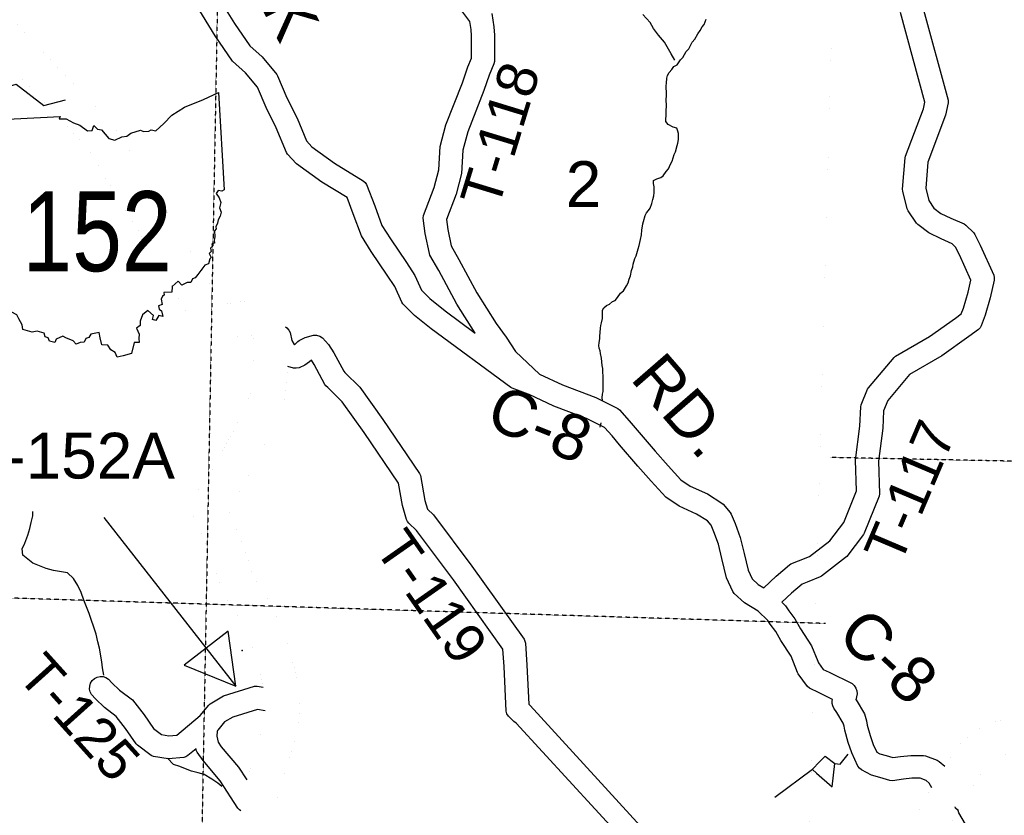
# Model space of a CAD drawing. Header units: feet. Extents: x -155 to 2562643, y -56 to 364810.
# Tile 9 of 121: x 2478191 to 2486799, y 202737 to 209694. Entities that reach past the tile are written whole.
import ezdxf
from ezdxf.enums import TextEntityAlignment as Align

# ---------------------------------------------------------------- set-up
doc = ezdxf.new("R2010")
doc.units = ezdxf.units.FT
doc.header["$MEASUREMENT"] = 0
for name, pattern in [('HIDDEN', [0.375, 0.25, -0.125]), ('HIDDEN2', [0.1875, 0.125, -0.0625]), ('water', [0])]:
    doc.linetypes.add(name, pattern=pattern)
for name, color, linetype in [('62', 7, 'Continuous'), ('COUNTY-RD', 7, 'Continuous'), ('CR-TEXT', 7, 'Continuous'), ('RT-MKR', 7, 'Continuous'), ('SECTION', 8, 'HIDDEN2'), ('SECTION-TEXT', 8, 'Continuous'), ('STATE-RT', 2, 'Continuous'), ('STREET-RURAL', 14, 'Continuous'), ('TOWNSHIP', 9, 'HIDDEN'), ('TR-TEXT', 6, 'Continuous'), ('TWP-RD', 6, 'Continuous'), ('WATERWAY', 14, 'water')]:
    doc.layers.add(name, color=color, linetype=linetype)
doc.styles.add('ARIAL', font='arial.ttf')

# ---------------------------------------------------------------- blocks, each defined once
blk = doc.blocks.new('ARROW')
at = {"color": 0, "linetype": 'Continuous'}
blk.add_line((-1303.5, 0), (0, 0), dxfattribs=at)
blk.add_lwpolyline([(0, 0), (-292.9, 169.1), (-292.9, 169.1), (-292.9, -169.1), (-292.9, -169.1), (0, 0)], close=True, dxfattribs=at)
at = {"color": 0}
blk.add_point((-147.3, 163.3), dxfattribs=at)
blk = doc.blocks.new('SR2')
at = {"layer": '62', "color": 0, "linetype": 'Continuous'}
blk.add_line((-812.7, -543.3), (-772.7, 884.1), dxfattribs=at)
for points in [[(-772.7, 884.1), (-218.9, 893.4), (-227.6, 876.1), (-175.3, 872.5), (-119.8, 842), (-72.9, 822.7), (-15.5, 777.4), (18.9, 777.9), (33.4, 815.1), (59.7, 786.4), (91, 781.2), (144.9, 712.9), (189.5, 698.1), (242.9, 721.5), (282.8, 725.4), (312, 748.5), (388, 768.3), (409.2, 756.5), (449.4, 758.8), (469.6, 767.6), (504.7, 759.8), (566.5, 811.7), (630.1, 872.9), (727.9, 930.6), (874, 985.3), (989.5, 1034.2), (1006.2, 293.5)], [(1006.2, 293.5), (989.2, 283.1), (962.6, 288), (944.8, 267.2), (966.9, 232.6), (977.3, 196), (968, 155.6), (977.2, 122.3), (970.9, 94.4), (954.3, 66.7), (948.5, 40.3), (934.3, 12.4), (935.5, -3.2), (922, -15.5), (924.4, -61.8), (917.6, -87.5), (919.9, -109.7), (898, -115.5), (903.1, -133.8), (889.1, -147.9), (892.1, -172.2), (876.3, -187.7), (891.6, -218.8), (879.3, -228.7), (869.1, -266.4), (840.9, -274.1), (784.6, -343.2), (764.7, -369.4), (742.4, -375.9), (730.1, -402.7), (702.6, -402.8), (661, -421.4), (634.1, -389.4), (587, -427.9), (581.6, -472.4), (522, -471), (524.3, -493.5), (511, -500.1), (498.9, -522.6), (505.9, -562.7), (478.1, -572.9), (481.5, -596.2), (499.3, -610.4), (507.3, -654.8), (477.6, -645.8), (453.3, -683.3), (428.4, -674.5), (436.5, -642.7), (394.3, -604.6), (354.4, -635.1), (333.6, -684), (333.4, -716.8), (303.6, -736.7), (322.7, -783.1), (319.2, -815.1), (319.8, -845.5), (282.6, -844.4), (260.1, -926.3)], [(260.1, -926.3), (195.5, -942), (150.6, -951.4), (134.8, -914.1), (102.7, -894.5), (81.8, -857), (35.8, -851.9), (24.9, -800.5), (19.7, -758.7), (-43.3, -769), (-60.6, -794.5), (-82.9, -801.4), (-95.9, -827.1), (-126.3, -829.3), (-159, -841.4), (-180.4, -816.2), (-233.9, -790.9), (-258, -777.8), (-308.3, -798.1), (-319.1, -822.1), (-359.1, -811.5), (-368.5, -784.7), (-392.8, -776.7), (-398.1, -748.2), (-449.9, -733.1), (-489.6, -739.1), (-559.5, -716.3), (-563.7, -678.8), (-587.5, -633.3), (-600, -601.6), (-644.2, -577.4), (-653.1, -539.8), (-667.3, -540.9), (-680.2, -556.2), (-729.3, -563.2), (-748.9, -547.8), (-776.4, -521.6), (-812.7, -543.3)]]:
    blk.add_lwpolyline(points, dxfattribs=at)
at = {"layer": 'RT-MKR', "color": 0, "linetype": 'Continuous'}
blk.add_lwpolyline([(-772.7, 884.1), (-218.9, 893.4), (-227.6, 876.1), (-175.3, 872.5), (-119.8, 842), (-72.9, 822.7), (-15.5, 777.4), (18.9, 777.9), (33.4, 815.1), (59.7, 786.4), (91, 781.2), (144.9, 712.9), (189.5, 698.1), (242.9, 721.5), (282.8, 725.4), (312, 748.5), (388, 768.3), (409.2, 756.5), (449.4, 758.8), (469.6, 767.6), (504.7, 759.8), (566.5, 811.7), (630.1, 872.9), (727.9, 930.6), (874, 985.3), (989.5, 1034.2), (1006.2, 293.5), (1006.2, 293.5), (989.2, 283.1), (962.6, 288), (944.8, 267.2), (966.9, 232.6), (977.3, 196), (968, 155.6), (977.2, 122.3), (970.9, 94.4), (954.3, 66.7), (948.5, 40.3), (934.3, 12.4), (935.5, -3.2), (922, -15.5), (924.4, -61.8), (917.6, -87.5), (919.9, -109.7), (898, -115.5), (903.1, -133.8), (889.1, -147.9), (892.1, -172.2), (876.3, -187.7), (891.6, -218.8), (879.3, -228.7), (869.1, -266.4), (840.9, -274.1), (784.6, -343.2), (764.7, -369.4), (742.4, -375.9), (730.1, -402.7), (702.6, -402.8), (661, -421.4), (634.1, -389.4), (587, -427.9), (581.6, -472.4), (522, -471), (524.3, -493.5), (511, -500.1), (498.9, -522.6), (505.9, -562.7), (478.1, -572.9), (481.5, -596.2), (499.3, -610.4), (507.3, -654.8), (477.6, -645.8), (453.3, -683.3), (428.4, -674.5), (436.5, -642.7), (394.3, -604.6), (354.4, -635.1), (333.6, -684), (333.4, -716.8), (303.6, -736.7), (322.7, -783.1), (319.2, -815.1), (319.8, -845.5), (282.6, -844.4), (260.1, -926.3), (260.1, -926.3), (195.5, -942), (150.6, -951.4), (134.8, -914.1), (102.7, -894.5), (81.8, -857), (35.8, -851.9), (24.9, -800.5), (19.7, -758.7), (-43.3, -769), (-60.6, -794.5), (-82.9, -801.4), (-95.9, -827.1), (-126.3, -829.3), (-159, -841.4), (-180.4, -816.2), (-233.9, -790.9), (-258, -777.8), (-308.3, -798.1), (-319.1, -822.1), (-359.1, -811.5), (-368.5, -784.7), (-392.8, -776.7), (-398.1, -748.2), (-449.9, -733.1), (-489.6, -739.1), (-559.5, -716.3), (-563.7, -678.8), (-587.5, -633.3), (-600, -601.6), (-644.2, -577.4), (-653.1, -539.8), (-667.3, -540.9), (-680.2, -556.2), (-729.3, -563.2), (-748.9, -547.8), (-776.4, -521.6), (-812.7, -543.3), (-812.7, -543.3), (-772.7, 884.1)], close=True, dxfattribs=at)
at = {"layer": 'RT-MKR', "color": 0}
blk.add_point((87.7, 47.6), dxfattribs=at)

msp = doc.modelspace()

# ---------------------------------------------------------------- linework, layer by layer
at = {"layer": 'COUNTY-RD'}
for points in [[(2479908.67, 209920.88), (2480067.82, 209660.75), (2480203.32, 209464.49), (2480309.72, 209369.12), (2480437.73, 209215.35), (2480445.45, 209202.64), (2480526.48, 209009.56), (2480615.8, 208832.26), (2480698.31, 208633.81), (2480744.88, 208583.09), (2480944.33, 208438.5), (2481195.01, 208284.72), (2481210.69, 208269.6), (2481222.75, 208251.45), (2481294.19, 208066.91), (2481358.1, 207892.78), (2481431.78, 207777.97), (2481571.33, 207571.95), (2481646.25, 207457.15), (2481702.64, 207329.02), (2481775.2, 207255.56), (2481909.08, 207148.57), (2482173.23, 206954.05), (2482013.38, 207205.25), (2481855.43, 207500.12), (2481777.89, 207636.02), (2481772.38, 207650.49), (2481735.36, 207824.91), (2481718.97, 207957.78), (2481721.9, 207982.04), (2481815.41, 208227.73), (2481854.91, 208379.64), (2481866.24, 208585.08), (2481917.77, 208775.42), (2482061.69, 209142.76), (2482109.39, 209280.15), (2482140.76, 209357.25), (2482141.89, 209553.3), (2482138.25, 209607.23), (2482126.66, 209678.55), (2482038.52, 209795.32)], [(2482636.77, 206418.85), (2482496.21, 206470.32), (2482483.7, 206477.04), (2481787.3, 206989.87), (2481641.16, 207106.66), (2481540.98, 207208.08), (2481530.69, 207223.22), (2481469.79, 207361.58), (2481404.78, 207461.2), (2481264.8, 207667.87), (2481177.92, 207803.24), (2481107.05, 207996.34), (2481052.36, 208137.6), (2480833.18, 208272.06), (2480611.18, 208432.99), (2480533.17, 208517.95), (2480523.76, 208532.69), (2480433.92, 208748.76), (2480344.74, 208925.78), (2480269.7, 209104.59), (2480165.36, 209229.94), (2480052.2, 209331.36), (2479900.1, 209551.67), (2479733.5, 209823.97)], [(2482318.14, 209747.11), (2482337.17, 209630.05), (2482341.93, 209559.46), (2482340.59, 209327.28), (2482336.87, 209308.56), (2482296.61, 209209.61), (2482249.33, 209073.45), (2482107.97, 208712.62), (2482064.78, 208553.1), (2482053.51, 208348.66), (2482006.21, 208166.8)], [(2482006.21, 208166.8), (2481922, 207945.52), (2481932.8, 207857.97), (2481963.17, 207714.86), (2482030.47, 207596.91), (2482186.14, 207306.29), (2482357.37, 207037.22), (2482443.03, 206917.88), (2482526.18, 206793.39), (2482735.28, 206593.9), (2482936.71, 206500.11), (2483228.37, 206390.38), (2483418.99, 206292.62), (2483433.16, 206281.81), (2483520.36, 206186.57), (2483588.91, 206104.16), (2483745.12, 205921.56), (2483860.51, 205792.22), (2483970.36, 205671.21), (2484052.52, 205616.16), (2484204.68, 205547.2), (2484330.49, 205467.01), (2484342.1, 205456.79), (2484402.85, 205383.89), (2484410.49, 205371.38), (2484445.65, 205288.68), (2484490.59, 205167.23), (2484524.55, 205027.11), (2484559.15, 204878.95), (2484594.11, 204804.76), (2484647.68, 204755.71), (2484696.08, 204726.16)], [(2486163.76, 202976.1), (2486141.84, 203018.22), (2486116.58, 203040.8), (2486064.46, 203060.38), (2485989.39, 203060.5), (2485917.38, 203053.69), (2485821.47, 203038.69), (2485798.83, 203040.29), (2485709.09, 203067.76), (2485637.29, 203087.24), (2485548.91, 203134.72), (2485532.33, 203149), (2485519.23, 203166.53), (2485467.12, 203282.01), (2485435.04, 203373.03), (2485405.11, 203480.49), (2485398.54, 203515.96), (2485390.71, 203542.84), (2485335.67, 203635.17), (2485307.65, 203673.54), (2485299.09, 203692.58), (2485294.64, 203712.99), (2485294.5, 203733.87), (2485297.66, 203749.33), (2485179.63, 203807.78), (2485096.51, 203847.62), (2485077.56, 203863.31), (2484997.12, 203972.64), (2484991.41, 203986.88), (2484935.21, 204127.02), (2484846.3, 204264.23), (2484800.65, 204344.45), (2484751.31, 204409.32), (2484730.79, 204440.67), (2484647.04, 204521.77), (2484526.91, 204595.11), (2484437.31, 204677.17), (2484425.75, 204692.87), (2484369.21, 204812.84), (2484329.98, 204980.82), (2484298.97, 205108.77), (2484259.73, 205214.81), (2484235.07, 205272.82), (2484203.36, 205310.87), (2484109.17, 205370.9), (2483954.91, 205440.82), (2483838.72, 205518.67), (2483711.85, 205658.43), (2483594.5, 205789.96), (2483436.04, 205975.19), (2483369.64, 206055.01), (2483303.8, 206126.93), (2483147.27, 206207.2), (2482859.18, 206315.59), (2482644.94, 206415.35), (2482641.77, 206416.12), (2482636.77, 206418.85)], [(2484853.94, 204599.81), (2484885.91, 204568.86), (2484914.77, 204524.78), (2484967.89, 204454.93)], [(2484967.89, 204454.93), (2485017.28, 204368.15), (2485113.61, 204219.48), (2485167.23, 204085.78), (2485173.28, 204070.69), (2485216.57, 204011.86), (2485267.23, 203987.58), (2485467.26, 203888.53), (2485487.07, 203871.08), (2485501.68, 203849.07), (2485510.07, 203824.04), (2485511.68, 203797.69), (2485501.4, 203747.36), (2485502.69, 203745.59), (2485575.59, 203623.3), (2485593.37, 203562.25), (2485600.15, 203525.61), (2485625.9, 203433.17), (2485652.92, 203356.51), (2485683.08, 203289.67), (2485711.77, 203274.26), (2485764.56, 203259.94), (2485824.5, 203241.59), (2485892.49, 203252.23), (2485980.12, 203260.52), (2486091.84, 203260.33), (2486109.47, 203257.12), (2486213.11, 203218.18), (2486228.97, 203208.58), (2486277.7, 203165.04)], [(2479769.23, 203608.74), (2479843.15, 203700.14), (2479856.78, 203711.88), (2479973.42, 203780.47), (2480244.32, 203864.5), (2480268.15, 203866), (2480319.94, 203856.87)], [(2480337.66, 203650.66), (2480269.03, 203662.76), (2480054.81, 203596.31), (2479981.58, 203553.25), (2479923.5, 203481.44), (2479920.84, 203476.83), (2479917.59, 203473.58), (2479916.95, 203472.67), (2479913.88, 203429.89), (2479924.55, 203377.65), (2479953.26, 203336.71), (2480103.76, 203157.17), (2480175.36, 203046.1)], [(2480123.32, 202776.04), (2480111.73, 202783.66), (2480097.02, 202798.51), (2479942.44, 203038.29), (2479794.46, 203214.83), (2479742.96, 203288.25), (2479734.83, 203307.14), (2479732.65, 203317.81)]]:
    msp.add_lwpolyline(points, dxfattribs=at)
at = {"layer": 'SECTION'}
for points in [[(2479922.75, 210016.61), (2479721.75, 199299.58)], [(2490511.72, 205759.29), (2485278.27, 205865.39)], [(2485235.23, 204413.66), (2455655.25, 205336.56)]]:
    msp.add_lwpolyline(points, dxfattribs=at)
at = {"layer": 'STATE-RT', "color": 2, "linetype": 'Continuous', "const_width": 0.05}
for points in [[(2480514.77, 207006.75), (2480506.38, 207033.28), (2480448.4, 207133.48), (2480368.02, 207197.4), (2480276.99, 207226.64), (2480199.63, 207230.64), (2480139.56, 207229.11), (2480044.29, 207216.01), (2479987.18, 207210.24), (2479977.94, 207211.78), (2479970.24, 207215.75), (2479951.83, 207231.73), (2479927.64, 207265.04), (2479866.77, 207362.02), (2479757.02, 207546.62), (2479570.16, 207859.43), (2479568.83, 207859.4), (2479501.84, 207973.26), (2479393.33, 208145.71), (2479287.23, 208323.32), (2479168.61, 208515), (2479061.6, 208695.2), (2478990.56, 208783.32), (2478877.46, 208909.69), (2478752.42, 209041.1), (2478565.58, 209235.32), (2478395.54, 209413.43), (2478214.76, 209603.81), (2478036.27, 209790.02)], [(2480539.84, 206815.56), (2480539.84, 206815.71)], [(2480592.97, 204014.18), (2480587.9, 204037.77), (2480548.73, 204187.66), (2480511.14, 204310.36), (2480460.43, 204436.52), (2480399.88, 204544.8), (2480328.56, 204677.61), (2480248.61, 204802.3), (2480222.34, 204854.76), (2480197.31, 204939.2), (2480154.82, 205072.81), (2480117.41, 205176.85), (2480063.53, 205294.9), (2480004.54, 205418.47), (2480004.31, 205419.48), (2480025.41, 205448.04), (2480089.39, 205537.63), (2480158.92, 205652.79), (2480225.63, 205771.83), (2480310.11, 205926.69), (2480377.87, 206067.5), (2480442.02, 206196.25), (2480489.36, 206305.22), (2480511.32, 206409.34), (2480524.86, 206500.34), (2480535.99, 206662.31)], [(2480319.91, 203856.87), (2480299.66, 203951.15)], [(2480175.36, 203046.1), (2480179.37, 203058.42), (2480241.91, 203266.06), (2480295.7, 203438.56), (2480327.55, 203585.79), (2480337.54, 203647.23), (2480337.66, 203650.66)], [(2486277.7, 203165.04), (2486369.99, 203305.73), (2486453.09, 203401.29), (2486563.29, 203484.32), (2486679.58, 203546.47), (2486799.38, 203578.51), (2486926.8, 203591.26), (2487079.49, 203590.89), (2487230.42, 203588.42), (2487352.51, 203576.85), (2487484.33, 203534.81), (2487622.32, 203478.56), (2487760.22, 203404.6), (2487894.3, 203306.12), (2488051.51, 203185.35), (2488253.88, 203035.27), (2488451.34, 202879.88), (2488642.32, 202739.98), (2488646.52, 202736.94)], [(2486299.25, 202606.97), (2486400.75, 202780.11), (2486400.59, 202786.5), (2486434.31, 202844.62), (2486524.36, 202994.11), (2486609.69, 203124.19), (2486658.79, 203180.65), (2486725.23, 203230.7), (2486790.5, 203265.59), (2486853.42, 203282.41)], [(2484742.47, 201374.31), (2484755.03, 201385.44), (2484849.38, 201474.98), (2484966.01, 201583.61), (2485141.25, 201742.09), (2485304.37, 201898.26), (2485425.46, 202020.11), (2485554.83, 202152.72), (2485693.79, 202299.53), (2485783.79, 202396.69), (2485896.58, 202513.87), (2485935.19, 202562.88), (2485971.28, 202621.18), (2486035.23, 202749.79), (2486098.71, 202858.09), (2486098.57, 202863.74), (2486163.76, 202976.1)], [(2480207.19, 202372), (2480195.15, 202417.92), (2480161.29, 202550.2), (2480131.64, 202681.96), (2480123.32, 202776.04)]]:
    msp.add_lwpolyline(points, dxfattribs=at)
at = {"layer": 'STATE-RT', "color": 2, "linetype": 'Continuous'}
for points in [[(2480299.67, 203951.12, 0.05, 0.05, 0), (2480295.98, 203968.27, 0.05, 0.05, 0), (2480260.05, 204105.76, 0.05, 0.05, 0), (2480228.02, 204210.3, 0.05, 0.05, 0), (2480189.23, 204306.86, 0.05, 0.05, 0), (2480136.8, 204400.62, 0.05, 0.05, 0), (2480069.76, 204525.45, 0.05, 0.05, 0), (2479987.49, 204653.76, 0.05, 0.05, 0), (2479942.24, 204744.12, 0.05, 0.05, 0), (2479910.53, 204851.1, 0.05, 0.05, 0), (2479870.62, 204976.55, 0.05, 0.05, 0), (2479839.31, 205063.63, 0.05, 0.05, 0), (2479791.69, 205168, 0.05, 0.05, 0), (2479719.92, 205318.33, 0.05, 0.05, 0), (2479703.73, 205387.09, 0.05, 0.05, 0), (2479701.5, 205476.82, 0.05, 0.05, 0), (2479737.85, 205563.71, 0.05, 0.05, 0), (2479782.71, 205624.38, 0.05, 0.05, 0), (2479838.53, 205702.57, 0.05, 0.05, 0), (2479899.6, 205803.69, 0.05, 0.05, 0), (2479963.09, 205916.99, 0.05, 0.05, 0), (2480043.09, 206063.65, 0.05, 0.05, 0), (2480108.43, 206199.44, 0.05, 0.05, 0), (2480170, 206323.01, 0.05, 0.05, 0), (2480202.1, 206396.88, 0.05, 0.05, 0), (2480215.92, 206462.42, 0.05, 0.05, 0), (2480226.38, 206532.74, 0.05, 0.05, 0), (2480237.47, 206694.19, 0.05, 0.05, 0), (2480239.94, 206823.85, 0.05, 0.05, 0), (2480238.41, 206885.65, 0.05, 0.05, 0), (2480230.24, 206911.5, 0.05, 0.05, 0), (2480220.01, 206929.19, 0.05, 0.05, 0), (2480195.71, 206930.44, 0.05, 0.05, 0), (2480163.88, 206929.63, 0.05, 0.05, 0), (2480079.81, 206918.07, 0.05, 0.05, 0), (2479977.36, 206907.72, 0.05, 0.05, 0), (2479882.2, 206923.62, 0.05, 0.05, 0), (2479800.78, 206965.59, 0.05, 0.05, 0), (2479729.27, 207027.67, 0.05, 0.05, 0), (2479678.94, 207096.94, 0.05, 0.05, 0), (2479610.75, 207205.6, 0.05, 0.05, 0), (2479499.32, 207393.04, 0.05, 0.05, 0), (2479402.48, 207555.15, 0.05, 0.05, 0), (2479399.81, 207555.08, 0.05, 0.05, 0), (2479245.54, 207817.28, 0.05, 0.05, 0), (2479137.57, 207988.87, 0.05, 0.05, 0), (2479030.89, 208167.46, 0.05, 0.05, 0), (2478912.07, 208359.46, 0.05, 0.05, 0), (2478814.6, 208523.6, 0.05, 0.05, 0), (2478761.86, 208589.02, 0.05, 0.05, 0), (2478656.98, 208706.21, 0.05, 0.05, 0), (2478535.66, 208833.7, 0.05, 0.05, 0), (2478348.98, 209027.74, 0.05, 0.05, 0), (2478178.26, 209206.57, 0.05, 0.05, 0)], [(2480497.39, 202448.08, 0.05, 0.05, 0), (2480485.57, 202493.16, 0.05, 0.05, 0), (2480453.01, 202620.34, 0.05, 0.05, 0), (2480428.72, 202728.3, 0.05, 0.05, 0), (2480422.58, 202797.68, 0.05, 0.05, 0), (2480429.05, 202856.2, 0.05, 0.05, 0), (2480465.67, 202968.74, 0.05, 0.05, 0), (2480528.75, 203178.14, 0.05, 0.05, 0), (2480586.08, 203362.04, 0.05, 0.05, 0), (2480622.41, 203529.95, 0.05, 0.05, 0), (2480636.7, 203617.79, 0.05, 0.05, 0), (2480640.97, 203740.28, 0.05, 0.05, 0), (2480623.77, 203870.76, 0.05, 0.05, 0), (2480592.98, 204014.15, 0.05, 0.05, 0)]]:
    msp.add_lwpolyline(points, format="xyseb", dxfattribs=at)
at = {"layer": 'STREET-RURAL'}
for points in [[(2476812.27, 208708.6), (2477034.64, 208807.83), (2478158.67, 209129.4), (2478402.56, 208943.74), (2478590.92, 208992.61)], [(2485182.69, 203202.94), (2485231.59, 203254.56), (2485315.81, 203190.83), (2485363.75, 203185.1), (2485433.19, 203271.97)], [(2484792.67, 202896.36), (2485122.52, 203139.41), (2485182.69, 203202.94)], [(2485157.51, 203105.78), (2485293.12, 202985.85), (2485315.81, 203190.83)], [(2485120.87, 203138.19), (2485157.51, 203105.78)]]:
    msp.add_lwpolyline(points, dxfattribs=at)
at = {"layer": 'TOWNSHIP', "const_width": 0.03, "flags": 128}
msp.add_lwpolyline([(2484585.23, 184226.4), (2485001.36, 199164.46), (2485001.36, 199164.46), (2485331.98, 211141.68), (2485331.98, 211141.68), (2485503.76, 217364.95), (2485804.01, 231239.25), (2485834.49, 232647.22), (2486520.23, 264334.44), (2486529.41, 264928.12), (2487020.65, 296696.11), (2487020.65, 296696.11), (2486855.47, 317827), (2486855.47, 317827), (2486833, 323212.62), (2486833, 323212.62), (2486767.71, 338856.55)], dxfattribs=at)
at = {"layer": 'TWP-RD'}
for p, q in [((2484379.51, 201814.42), (2482652.15, 203697.49)), ((2482532.32, 203543.84), (2484214.29, 201711.13))]:
    msp.add_line(p, q, dxfattribs=at)
for points in [[(2486083.15, 209812.54), (2486307.36, 208990.01), (2486307.94, 208965.64), (2486284.09, 208858.43), (2486130.09, 208448.57), (2486111.44, 208219.48), (2486137.7, 208112.32), (2486182.49, 208046.65), (2486243.79, 208000.37), (2486331.2, 207957.7), (2486447.41, 207907.19), (2486462.29, 207897.26), (2486531.13, 207830.96), (2486541.43, 207816.83), (2486588.25, 207721.27), (2486706.06, 207459.23), (2486710.5, 207438.2), (2486710.37, 207416.68), (2486675.79, 207262.18), (2486630.43, 207108.97), (2486596.26, 207016.4), (2486586.26, 206999.93), (2486573.3, 206985.67), (2486489.06, 206922.82), (2486253.13, 206753.91), (2485970.87, 206590.45), (2485779.32, 206363.9), (2485742.35, 206273.85), (2485735.52, 206122.47), (2485699.02, 205832.88), (2485708.04, 205549.13), (2485704.4, 205528.63), (2485573.19, 205203.03), (2485566.65, 205191.49), (2485421.3, 204999.51), (2485411.7, 204989.88), (2485199.68, 204828.33), (2485188.05, 204821.71), (2485075.75, 204776.37), (2485031.58, 204758.54), (2484937.91, 204677.76), (2484853.94, 204599.81)], [(2484696.08, 204726.16), (2484804.52, 204826.82), (2484919.72, 204926.17), (2484933.74, 204934.72), (2485000.89, 204961.83), (2485094.49, 204999.62), (2485274.2, 205136.56), (2485395.15, 205296.31), (2485507.14, 205574.22), (2485498.62, 205842.26), (2485536.08, 206139.51), (2485543.73, 206308.87), (2485547.45, 206325.73), (2485603.25, 206461.65), (2485611.38, 206475.04), (2485834.92, 206739.43), (2485848.15, 206750.5), (2486144.55, 206922.15), (2486371.04, 207084.3), (2486422.23, 207122.49), (2486440.53, 207172.06), (2486482.09, 207312.46), (2486505.58, 207417.4), (2486407.19, 207636.25), (2486373.42, 207705.18), (2486342.96, 207734.51), (2486247.42, 207776.04), (2486138.71, 207829.11), (2486042.37, 207901.83), (2486031.11, 207913.65), (2485957.2, 208022.01), (2485949.89, 208038.41), (2485911.41, 208195.45), (2485910.13, 208211.52), (2485932.45, 208485.69), (2485935.5, 208499.29), (2486091.91, 208915.6), (2486104.69, 208973.03), (2485891.27, 209755.99)], [(2480514.77, 207006.75), (2480526.73, 206998.74), (2480543.56, 206979.92), (2480555.2, 206957.47), (2480570.81, 206889.83), (2480591.57, 206854.46), (2480593.75, 206853.8), (2480597.73, 206856.59), (2480623.66, 206880.81), (2480635.24, 206888.91), (2480686, 206914.66), (2480758.6, 206935.36), (2480786.59, 206935.36), (2480813.52, 206927.66), (2480837.27, 206912.88), (2480890.72, 206853.89), (2480937.25, 206779.59), (2481024.09, 206619.53), (2481033.67, 206610.1), (2481033.68, 206610.08), (2481164.05, 206481.7), (2481366.47, 206197.15), (2481686.14, 205726.69), (2481694.05, 205707.4), (2481733.81, 205490.63), (2481755.32, 205412.38), (2481809.11, 205363.4), (2482144.59, 204914.09), (2482600.19, 204276.51), (2482607.99, 204259.8), (2482612.6, 204241.94), (2482625.91, 204048.84), (2482641.46, 203708.35), (2482652.15, 203697.49)], [(2480867.87, 206492.67), (2480858.95, 206504.52), (2480764.43, 206678.73), (2480740.77, 206716.52), (2480724.02, 206700.87), (2480684.41, 206673.1), (2480632.69, 206650.14), (2480609.14, 206645.86), (2480585.25, 206647.26), (2480535.99, 206662.31)], [(2480884.48, 206476.32), (2480867.87, 206492.67)], [(2482532.32, 203543.84), (2482509.63, 203557.18), (2482463.44, 203604.1), (2482450.97, 203625.21), (2482443.97, 203648.71), (2482426.23, 204037.39), (2482415.65, 204190.76), (2481983.09, 204796.1), (2481660.31, 205228.4), (2481592.27, 205290.35), (2481580.95, 205305.42), (2481572.65, 205322.34), (2481538.65, 205446.01), (2481503.01, 205640.34), (2481202.25, 206082.97), (2481011.23, 206351.5), (2480884.48, 206476.32)], [(2479661.79, 203258.72), (2479644, 203249.14), (2479624.67, 203243.32), (2479488.53, 203230.85), (2479362.07, 203250.34), (2479338.98, 203260.17), (2479220.63, 203350.53), (2479209.82, 203361.85), (2479116.64, 203496.21), (2479034.11, 203601.9), (2478931.47, 203679.71), (2478852.87, 203756.02), (2478819.96, 203791.87), (2478807.78, 203815.22), (2478802.06, 203840.91), (2478803.18, 203867.22), (2478811.08, 203892.35), (2478825.21, 203914.57), (2478844.6, 203932.37), (2478867.95, 203944.55), (2478893.64, 203950.27), (2478919.95, 203949.15), (2478945.08, 203941.25), (2478967.3, 203927.12), (2478996.31, 203895.51), (2479062.03, 203831.71), (2479175.7, 203745.54), (2479277.76, 203614.83), (2479360.74, 203495.19), (2479430.12, 203442.21), (2479494.74, 203432.25), (2479565.36, 203438.72), (2479769.23, 203608.74)], [(2479732.65, 203317.81), (2479661.79, 203258.72)]]:
    msp.add_lwpolyline(points, dxfattribs=at)
at = {"layer": 'WATERWAY'}
for points in [[(2483284.9, 206365.89), (2483283.16, 206386.71), (2483286.99, 206418.92), (2483290.86, 206443.09), (2483292.57, 206491.38), (2483292, 206579.9), (2483289.81, 206608.05), (2483287.58, 206642.24), (2483283.37, 206670.38), (2483281.15, 206702.56), (2483276.91, 206734.72), (2483268.6, 206774.91), (2483266.45, 206797.02), (2483258.24, 206821.12), (2483254.06, 206845.23), (2483257.94, 206867.39), (2483261.73, 206905.64), (2483263.61, 206925.77), (2483265.42, 206957.97), (2483269.21, 206996.21), (2483271.08, 207018.35), (2483276.97, 207042.53), (2483284.78, 207080.8), (2483286.64, 207104.96), (2483286.33, 207153.24), (2483296.27, 207173.42), (2483320.3, 207195.69), (2483346.42, 207205.91), (2483372.46, 207228.2), (2483396.56, 207238.4), (2483418.55, 207264.69), (2483442.49, 207301.04), (2483468.53, 207323.33), (2483494.43, 207367.75), (2483510.37, 207394), (2483520.25, 207424.23), (2483532.14, 207454.48), (2483539.9, 207500.8), (2483551.78, 207533.06), (2483553.65, 207555.2), (2483569.44, 207605.6), (2483581.37, 207629.81), (2483597.1, 207690.26), (2483606.98, 207720.5), (2483618.73, 207772.87), (2483626.54, 207811.15), (2483630.3, 207853.42), (2483638, 207909.8), (2483643.91, 207929.95), (2483657.67, 207982.34), (2483669.62, 208004.54), (2483687.61, 208024.77), (2483701.57, 208046.98), (2483717.43, 208087.32), (2483727.28, 208121.58), (2483735.13, 208153.81), (2483738.98, 208182), (2483736.64, 208232.28), (2483732.44, 208260.42), (2483732.26, 208288.59), (2483762.39, 208300.84), (2483796.55, 208313.12), (2483816.6, 208327.32), (2483842.54, 208365.7), (2483862.52, 208389.96), (2483880.39, 208430.31), (2483894.32, 208456.55), (2483912.08, 208515), (2483924.02, 208537.2), (2483937.76, 208593.61), (2483945.69, 208613.78), (2483949.51, 208645.99), (2483949.18, 208698.3), (2483945.02, 208718.39), (2483934.77, 208746.5), (2483902.5, 208754.35), (2483860.06, 208776.22), (2483839.74, 208804.27), (2483839.61, 208824.38), (2483843.45, 208854.58), (2483843.28, 208880.74), (2483844.82, 208955.18), (2483842.64, 208981.33), (2483844.27, 209041.69), (2483843.79, 209116.13), (2483845.67, 209138.27), (2483847.4, 209182.54), (2483853.29, 209206.72), (2483869.23, 209232.97), (2483891.22, 209259.25), (2483909.18, 209285.51), (2483937.28, 209299.77), (2483937.28, 209299.77), (2483967.22, 209342.19), (2483989.25, 209362.45), (2484017.11, 209414.92), (2484041.13, 209439.21), (2484070.96, 209497.73), (2484092.96, 209522.01), (2484120.85, 209570.46), (2484140.81, 209598.74), (2484156.72, 209631.03), (2484174.72, 209651.25), (2484192.55, 209697.63)], [(2483918.9, 209339.89), (2483886.33, 209394.02), (2483827.26, 209498.28), (2483774.51, 209558.31), (2483731.84, 209616.4), (2483703.3, 209670.55), (2483638.42, 209738.56)], [(2483272.69, 206169.32), (2483263.2, 206130)], [(2478925.24, 203961.9), (2478914.74, 204026.15), (2478910.36, 204078.37), (2478889.42, 204198.83), (2478874.96, 204253.01), (2478858.41, 204319.23), (2478835.79, 204389.44), (2478819.35, 204439.59), (2478798.8, 204501.78), (2478776.26, 204559.93), (2478751.71, 204618.08), (2478729.11, 204686.28), (2478700.52, 204746.42), (2478659.83, 204808.5), (2478609.18, 204856.46), (2478556.78, 204866.24), (2478486.25, 204875.92), (2478421.7, 204895.68), (2478363.17, 204917.49), (2478304.63, 204941.3), (2478217.59, 205011.18), (2478213.19, 205067.42), (2478237.01, 205117.78), (2478260.7, 205186.22), (2478280.44, 205244.59), (2478292.16, 205296.9), (2478305.86, 205355.24), (2478305.61, 205393.23)], [(2479959.15, 202987.56), (2479924.09, 203016.61), (2479869.49, 203052.5), (2479802.79, 203092.34), (2479752.36, 203108.16), (2479693.88, 203121.92), (2479641.41, 203141.74), (2479590.93, 203163.59), (2479534.45, 203181.38), (2479483.75, 203235.37)], [(2486509.27, 202575.63), (2486402.1, 202759.61), (2486395.93, 202779.72), (2486371.65, 202799.69), (2486368.58, 202810.68)]]:
    msp.add_lwpolyline(points, dxfattribs=at)

# ---------------------------------------------------------------- block references
at = {"layer": 'CR-TEXT', "xscale": 1.436498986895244, "yscale": 1.436498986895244, "rotation": 308.0000405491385}
msp.add_blockref('ARROW', (2480080.43, 203866.12), dxfattribs=at)
at = {"layer": 'RT-MKR', "xscale": 1.149999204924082, "yscale": 1.149999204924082, "rotation": 2.000047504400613}
msp.add_blockref('SR2', (2478832.62, 207829.66), dxfattribs=at)

# ---------------------------------------------------------------- texts
at = {"layer": 'CR-TEXT', "style": 'ARIAL'}
for s, rotation, p in [('FORK', 297, (2479658.28, 210799.33)), ('RD.', 311, (2483429.31, 206473.76)), ('C-8', 338, (2482203.44, 206030.11)), ('C-8', 317, (2485238.95, 204202.99))]:
    msp.add_text(s, height=400, rotation=rotation, dxfattribs=at).set_placement(p, align=Align.BOTTOM_LEFT)
msp.add_text('C-152A', height=400, dxfattribs=at).set_placement((2477653.22, 205561.59), align=Align.BOTTOM_LEFT)
at = {"layer": 'RT-MKR', "style": 'ARIAL', "width": 0.8}
msp.add_text('152', height=700, dxfattribs=at).set_placement((2478867.15, 207844.41), align=Align.MIDDLE)
at = {"layer": 'SECTION-TEXT', "style": 'ARIAL'}
msp.add_text('2', height=400, dxfattribs=at).set_placement((2483120.21, 207936.24), align=Align.BOTTOM_CENTER)
at = {"layer": 'TR-TEXT', "style": 'ARIAL'}
for s, rotation, p in [('T-118', 73, (2482472.1, 207997.45)), ('T-117', 67, (2485982.71, 204871.03)), ('T-119', 305, (2481195.86, 205012.82)), ('T-125', 312, (2478076.25, 203882.7))]:
    msp.add_text(s, height=350, rotation=rotation, dxfattribs=at).set_placement(p, align=Align.BOTTOM_LEFT)

doc.saveas('drawing.dxf')
